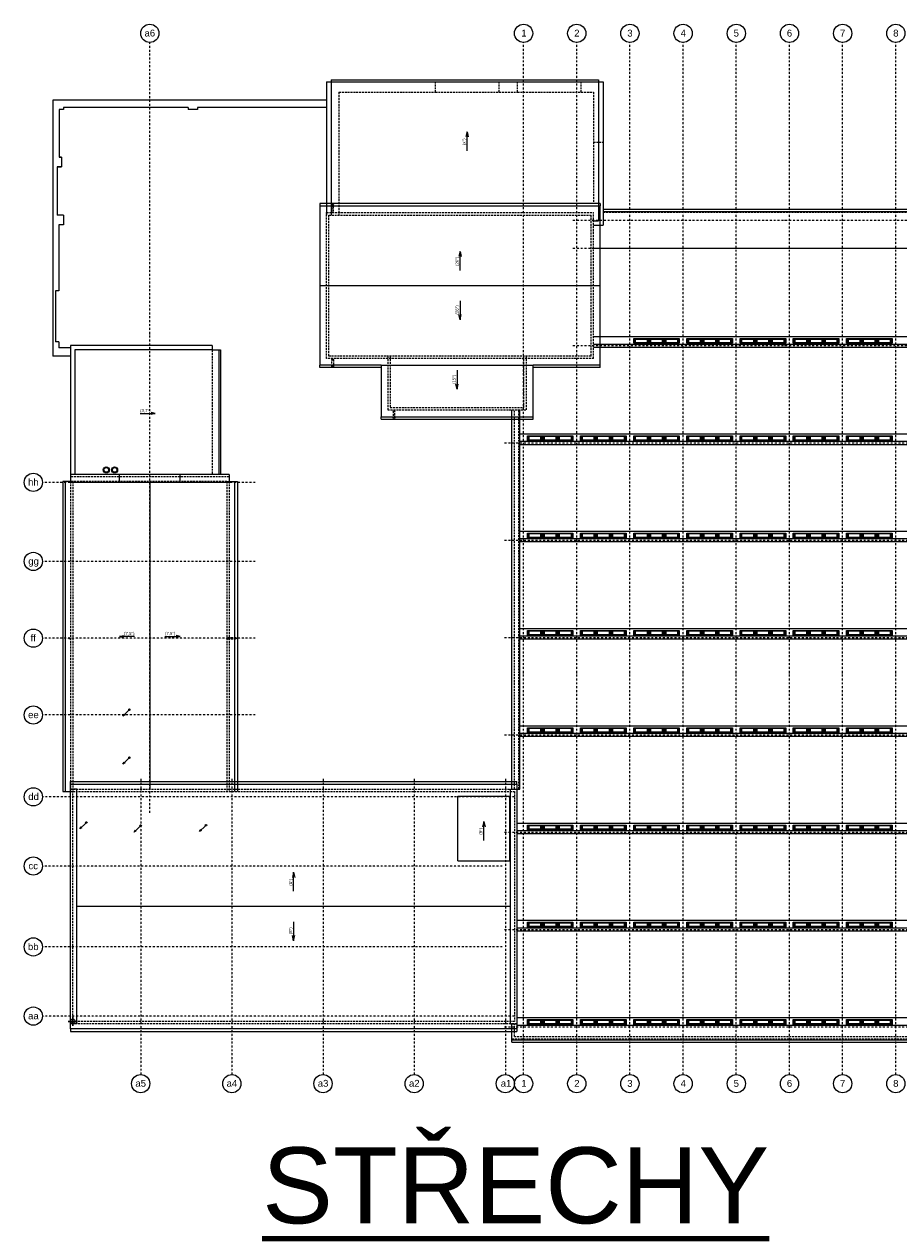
# Model space of a CAD drawing. Header units: millimetres. Extents: x 537057 to 1501572, y -190379 to -110693.
# Tile 2 of 5: x 1385852 to 1443412, y -190379 to -110693. Entities that reach past the tile are written whole.
import ezdxf
from ezdxf.enums import TextEntityAlignment as Align

# ---------------------------------------------------------------- set-up
doc = ezdxf.new("R2010")
doc.units = ezdxf.units.MM
doc.header["$LTSCALE"] = 10
doc.linetypes.add('DASHDOT', pattern=[25.4, 12.7, -6.35, 0, -6.35])
doc.linetypes.add('DASHED', pattern=[19.05, 12.7, -6.35])
for name, color, linetype, lineweight in [('CKSTENY_OSY', 1, 'DASHDOT', 15), ('CKSTENY_SRAF', 1, 'Continuous', 9), ('CKTEXTY_MALE', 3, 'Continuous', 25), ('CKTEXTY_STREDNI', 6, 'Continuous', 50), ('CKTEXTY_VELKE', 4, 'Continuous', 100), ('S-GRID-IDEN', 7, 'Continuous', 9), ('ZTI-kan_st_splaskova', 12, 'Continuous', 50)]:
    doc.layers.add(name, color=color, linetype=linetype, lineweight=lineweight)
for name, color, linetype in [('CKSTENY_PODROVINOU', 7, 'Continuous'), ('CKSTENY_SKRYTE', 7, 'DASHED'), ('TP_klempířské_konstrukce', 142, 'Continuous'), ('TP_referenční_bod', 1, 'Continuous')]:
    doc.layers.add(name, color=color, linetype=linetype)
doc.styles.add('Arial_1', font='arial.ttf', dxfattribs={"height": 450})
doc.styles.add('TOP_ARIAL_CE', font='arial.ttf', dxfattribs={"height": 100})

# ---------------------------------------------------------------- blocks, each defined once
blk = doc.blocks.new('Šipky')
at = {"color": 0, "linetype": 'ByBlock', "lineweight": -2}
for p, q in [((-225, 0), (-80, 0)), ((225, 0), (103, 30)), ((225, 0), (103, -30)), ((-80, 0), (27, 0)), ((27, 0), (225, 0))]:
    blk.add_line(p, q, dxfattribs=at)
blk = doc.blocks.new('*U5256')
at = {"color": 0, "linetype": 'ByBlock', "lineweight": -2}
for p, q in [((-35.36, -35.36), (-424.26, -424.26)), ((-424.26, -424.26), (-344.71, -291.68)), ((-291.68, -344.71), (-424.26, -424.26))]:
    blk.add_line(p, q, dxfattribs=at)
blk.add_circle((0, 0), 50, dxfattribs=at)
blk = doc.blocks.new('*U5257')
at = {"color": 0, "linetype": 'ByBlock', "lineweight": -2}
for p, q in [((-35.36, -35.36), (-424.26, -424.26)), ((-424.26, -424.26), (-344.71, -291.68)), ((-291.68, -344.71), (-424.26, -424.26))]:
    blk.add_line(p, q, dxfattribs=at)
blk.add_circle((0, 0), 50, dxfattribs=at)

msp = doc.modelspace()

# ---------------------------------------------------------------- linework, layer by layer
at = {"layer": 'CKSTENY_OSY'}
msp.add_line((1394117, -162556), (1394117, -111893), dxfattribs=at)
at = {"layer": 'CKSTENY_OSY', "lineweight": 5}
for p, q in [((1418717, -179771), (1418717, -111893)), ((1422217, -179771), (1422217, -111893)), ((1425717, -179771), (1425717, -111893)), ((1429217, -179771), (1429217, -111893)), ((1432717, -179771), (1432717, -111893)), ((1436217, -179771), (1436217, -111893)), ((1439717, -179771), (1439717, -111893)), ((1443217, -179771), (1443217, -111893)), ((1421967, -123576), (1500372, -123576)), ((1421967, -125426), (1500372, -125426)), ((1421967, -131826), (1500372, -131826)), ((1417470, -138226), (1500372, -138226)), ((1401060, -140826), (1387052, -140826)), ((1417470, -144626), (1500372, -144626)), ((1401060, -146026), (1387052, -146026)), ((1401060, -151076), (1387052, -151076)), ((1417470, -151026), (1500372, -151026)), ((1401060, -156126), (1387052, -156126)), ((1417470, -157426), (1500372, -157426)), ((1393517, -160332), (1393517, -179791)), ((1399517, -160332), (1399517, -179771)), ((1405517, -160332), (1405517, -179771)), ((1411517, -160332), (1411517, -179771)), ((1417517, -160332), (1417517, -179771)), ((1418117, -161511), (1387052, -161511)), ((1417470, -163826), (1500372, -163826)), ((1417317, -166061), (1387052, -166061)), ((1417470, -170226), (1500372, -170226)), ((1417317, -171381), (1387052, -171381)), ((1418117, -175931), (1387052, -175931)), ((1417470, -176626), (1500372, -176626))]:
    msp.add_line(p, q, dxfattribs=at)
at = {"layer": 'CKSTENY_PODROVINOU'}
for p, q in [((1405747, -114471), (1406047, -114471)), ((1405747, -114471), (1405747, -123246)), ((1406047, -114471), (1423657, -114471)), ((1406047, -114471), (1406047, -123246)), ((1423657, -114471), (1423657, -123616)), ((1423657, -114471), (1423957, -114471)), ((1423957, -114471), (1423957, -123916)), ((1405307, -122646), (1405307, -133116)), ((1405307, -122646), (1423767, -122646)), ((1423767, -133116), (1423767, -122646)), ((1496107, -123036), (1423957, -123036)), ((1423327, -123616), (1423657, -123616)), ((1423327, -123916), (1423957, -123916)), ((1423327, -125426), (1496107, -125426)), ((1405307, -127881), (1423767, -127881)), ((1423327, -131231), (1496107, -131231)), ((1388892, -131816), (1388892, -140306)), ((1398212, -131816), (1388892, -131816)), ((1389192, -132116), (1389192, -140306)), ((1398212, -132116), (1389192, -132116)), ((1398212, -131816), (1398212, -132116)), ((1398212, -132116), (1398652, -132116)), ((1398652, -132116), (1398652, -140306)), ((1423327, -131726), (1496107, -131726)), ((1423327, -131926), (1496107, -131926)), ((1409337, -133116), (1405307, -133116)), ((1409337, -133116), (1409337, -136506)), ((1409337, -133116), (1419342, -133116)), ((1419342, -136506), (1419342, -133116)), ((1423767, -133116), (1419342, -133116)), ((1417952, -161006), (1417952, -136066)), ((1418472, -161006), (1418472, -136066)), ((1409337, -136506), (1419342, -136506)), ((1418472, -137631), (1496107, -137631)), ((1418472, -138126), (1496107, -138126)), ((1418472, -138326), (1496107, -138326)), ((1389052, -140766), (1388552, -140766)), ((1388552, -140766), (1388552, -161166)), ((1399342, -140306), (1388892, -140306)), ((1388892, -140306), (1388892, -140826)), ((1399342, -140826), (1388892, -140826)), ((1392117, -140766), (1392117, -140306)), ((1394117, -140766), (1394117, -161006)), ((1396117, -140766), (1396117, -140306)), ((1399182, -140766), (1399682, -140766)), ((1399342, -140306), (1399342, -140826)), ((1399682, -140766), (1399682, -161166)), ((1418472, -144031), (1496107, -144031)), ((1418472, -144526), (1496107, -144526)), ((1418472, -144726), (1496107, -144726)), ((1418472, -150431), (1496107, -150431)), ((1418472, -150926), (1496107, -150926)), ((1418472, -151126), (1496107, -151126)), ((1418472, -156831), (1496107, -156831)), ((1418472, -157326), (1496107, -157326)), ((1418472, -157526), (1496107, -157526)), ((1388552, -161166), (1389052, -161166)), ((1389312, -161006), (1388893, -161006)), ((1389312, -176436), (1389312, -161006)), ((1414382, -161466), (1417812, -161466)), ((1414382, -165726), (1414382, -161466)), ((1417812, -165726), (1417812, -161466)), ((1417852, -176436), (1417852, -161006)), ((1417852, -161006), (1418271, -161006)), ((1417952, -161006), (1418472, -161006)), ((1418272, -163231), (1496107, -163231)), ((1418272, -163726), (1496107, -163726)), ((1418272, -163926), (1496107, -163926)), ((1414382, -165726), (1417812, -165726)), ((1417852, -168721), (1389312, -168721)), ((1418272, -169631), (1496107, -169631)), ((1418272, -170126), (1496107, -170126)), ((1418272, -170326), (1496107, -170326)), ((1418272, -176031), (1496107, -176031)), ((1389312, -176436), (1388893, -176436)), ((1417852, -176436), (1418271, -176436)), ((1417952, -177481), (1417952, -176436)), ((1418272, -176526), (1496107, -176526)), ((1417952, -177481), (1496107, -177481))]:
    msp.add_line(p, q, dxfattribs=at)
for points in [[(1425967, -131363), (1426967, -131363), (1426967, -131679), (1425967, -131679)], [(1426042, -131382), (1426892, -131382), (1426892, -131661), (1426042, -131661)], [(1426092, -131397), (1426842, -131397), (1426842, -131646), (1426092, -131646)], [(1426967, -131363), (1427967, -131363), (1427967, -131679), (1426967, -131679)], [(1427042, -131382), (1427892, -131382), (1427892, -131661), (1427042, -131661)], [(1427092, -131397), (1427842, -131397), (1427842, -131646), (1427092, -131646)], [(1427967, -131363), (1428967, -131363), (1428967, -131679), (1427967, -131679)], [(1428042, -131382), (1428892, -131382), (1428892, -131661), (1428042, -131661)], [(1428092, -131397), (1428842, -131397), (1428842, -131646), (1428092, -131646)], [(1429467, -131363), (1430467, -131363), (1430467, -131679), (1429467, -131679)], [(1429542, -131382), (1430392, -131382), (1430392, -131661), (1429542, -131661)], [(1429592, -131397), (1430342, -131397), (1430342, -131646), (1429592, -131646)], [(1430467, -131363), (1431467, -131363), (1431467, -131679), (1430467, -131679)], [(1430542, -131382), (1431392, -131382), (1431392, -131661), (1430542, -131661)], [(1430592, -131397), (1431342, -131397), (1431342, -131646), (1430592, -131646)], [(1431467, -131363), (1432467, -131363), (1432467, -131679), (1431467, -131679)], [(1431542, -131382), (1432392, -131382), (1432392, -131661), (1431542, -131661)], [(1431592, -131397), (1432342, -131397), (1432342, -131646), (1431592, -131646)], [(1432967, -131363), (1433967, -131363), (1433967, -131679), (1432967, -131679)], [(1433042, -131382), (1433892, -131382), (1433892, -131661), (1433042, -131661)], [(1433092, -131397), (1433842, -131397), (1433842, -131646), (1433092, -131646)], [(1433967, -131363), (1434967, -131363), (1434967, -131679), (1433967, -131679)], [(1434042, -131382), (1434892, -131382), (1434892, -131661), (1434042, -131661)], [(1434092, -131397), (1434842, -131397), (1434842, -131646), (1434092, -131646)], [(1434967, -131363), (1435967, -131363), (1435967, -131679), (1434967, -131679)], [(1435042, -131382), (1435892, -131382), (1435892, -131661), (1435042, -131661)], [(1435092, -131397), (1435842, -131397), (1435842, -131646), (1435092, -131646)], [(1436467, -131363), (1437467, -131363), (1437467, -131679), (1436467, -131679)], [(1436542, -131382), (1437392, -131382), (1437392, -131661), (1436542, -131661)], [(1436592, -131397), (1437342, -131397), (1437342, -131646), (1436592, -131646)], [(1437467, -131363), (1438467, -131363), (1438467, -131679), (1437467, -131679)], [(1437542, -131382), (1438392, -131382), (1438392, -131661), (1437542, -131661)], [(1437592, -131397), (1438342, -131397), (1438342, -131646), (1437592, -131646)], [(1438467, -131363), (1439467, -131363), (1439467, -131679), (1438467, -131679)], [(1438542, -131382), (1439392, -131382), (1439392, -131661), (1438542, -131661)], [(1438592, -131397), (1439342, -131397), (1439342, -131646), (1438592, -131646)], [(1439967, -131363), (1440967, -131363), (1440967, -131679), (1439967, -131679)], [(1440042, -131382), (1440892, -131382), (1440892, -131661), (1440042, -131661)], [(1440092, -131397), (1440842, -131397), (1440842, -131646), (1440092, -131646)], [(1440967, -131363), (1441967, -131363), (1441967, -131679), (1440967, -131679)], [(1441042, -131382), (1441892, -131382), (1441892, -131661), (1441042, -131661)], [(1441092, -131397), (1441842, -131397), (1441842, -131646), (1441092, -131646)], [(1441967, -131363), (1442967, -131363), (1442967, -131679), (1441967, -131679)], [(1442042, -131382), (1442892, -131382), (1442892, -131661), (1442042, -131661)], [(1442092, -131397), (1442842, -131397), (1442842, -131646), (1442092, -131646)], [(1418967, -137763), (1419967, -137763), (1419967, -138079), (1418967, -138079)], [(1419042, -137782), (1419892, -137782), (1419892, -138061), (1419042, -138061)], [(1419092, -137797), (1419842, -137797), (1419842, -138046), (1419092, -138046)], [(1419967, -137763), (1420967, -137763), (1420967, -138079), (1419967, -138079)], [(1420042, -137782), (1420892, -137782), (1420892, -138061), (1420042, -138061)], [(1420092, -137797), (1420842, -137797), (1420842, -138046), (1420092, -138046)], [(1420967, -137763), (1421967, -137763), (1421967, -138079), (1420967, -138079)], [(1421042, -137782), (1421892, -137782), (1421892, -138061), (1421042, -138061)], [(1421092, -137797), (1421842, -137797), (1421842, -138046), (1421092, -138046)], [(1422467, -137763), (1423467, -137763), (1423467, -138079), (1422467, -138079)], [(1422542, -137782), (1423392, -137782), (1423392, -138061), (1422542, -138061)], [(1422592, -137797), (1423342, -137797), (1423342, -138046), (1422592, -138046)], [(1423467, -137763), (1424467, -137763), (1424467, -138079), (1423467, -138079)], [(1423542, -137782), (1424392, -137782), (1424392, -138061), (1423542, -138061)], [(1423592, -137797), (1424342, -137797), (1424342, -138046), (1423592, -138046)], [(1424467, -137763), (1425467, -137763), (1425467, -138079), (1424467, -138079)], [(1424542, -137782), (1425392, -137782), (1425392, -138061), (1424542, -138061)], [(1424592, -137797), (1425342, -137797), (1425342, -138046), (1424592, -138046)], [(1425967, -137763), (1426967, -137763), (1426967, -138079), (1425967, -138079)], [(1426042, -137782), (1426892, -137782), (1426892, -138061), (1426042, -138061)], [(1426092, -137797), (1426842, -137797), (1426842, -138046), (1426092, -138046)], [(1426967, -137763), (1427967, -137763), (1427967, -138079), (1426967, -138079)], [(1427042, -137782), (1427892, -137782), (1427892, -138061), (1427042, -138061)], [(1427092, -137797), (1427842, -137797), (1427842, -138046), (1427092, -138046)], [(1427967, -137763), (1428967, -137763), (1428967, -138079), (1427967, -138079)], [(1428042, -137782), (1428892, -137782), (1428892, -138061), (1428042, -138061)], [(1428092, -137797), (1428842, -137797), (1428842, -138046), (1428092, -138046)], [(1429467, -137763), (1430467, -137763), (1430467, -138079), (1429467, -138079)], [(1429542, -137782), (1430392, -137782), (1430392, -138061), (1429542, -138061)], [(1429592, -137797), (1430342, -137797), (1430342, -138046), (1429592, -138046)], [(1430467, -137763), (1431467, -137763), (1431467, -138079), (1430467, -138079)], [(1430542, -137782), (1431392, -137782), (1431392, -138061), (1430542, -138061)], [(1430592, -137797), (1431342, -137797), (1431342, -138046), (1430592, -138046)], [(1431467, -137763), (1432467, -137763), (1432467, -138079), (1431467, -138079)], [(1431542, -137782), (1432392, -137782), (1432392, -138061), (1431542, -138061)], [(1431592, -137797), (1432342, -137797), (1432342, -138046), (1431592, -138046)], [(1432967, -137763), (1433967, -137763), (1433967, -138079), (1432967, -138079)], [(1433042, -137782), (1433892, -137782), (1433892, -138061), (1433042, -138061)], [(1433092, -137797), (1433842, -137797), (1433842, -138046), (1433092, -138046)], [(1433967, -137763), (1434967, -137763), (1434967, -138079), (1433967, -138079)], [(1434042, -137782), (1434892, -137782), (1434892, -138061), (1434042, -138061)], [(1434092, -137797), (1434842, -137797), (1434842, -138046), (1434092, -138046)], [(1434967, -137763), (1435967, -137763), (1435967, -138079), (1434967, -138079)], [(1435042, -137782), (1435892, -137782), (1435892, -138061), (1435042, -138061)], [(1435092, -137797), (1435842, -137797), (1435842, -138046), (1435092, -138046)], [(1436467, -137763), (1437467, -137763), (1437467, -138079), (1436467, -138079)], [(1436542, -137782), (1437392, -137782), (1437392, -138061), (1436542, -138061)], [(1436592, -137797), (1437342, -137797), (1437342, -138046), (1436592, -138046)], [(1437467, -137763), (1438467, -137763), (1438467, -138079), (1437467, -138079)], [(1437542, -137782), (1438392, -137782), (1438392, -138061), (1437542, -138061)], [(1437592, -137797), (1438342, -137797), (1438342, -138046), (1437592, -138046)], [(1438467, -137763), (1439467, -137763), (1439467, -138079), (1438467, -138079)], [(1438542, -137782), (1439392, -137782), (1439392, -138061), (1438542, -138061)], [(1438592, -137797), (1439342, -137797), (1439342, -138046), (1438592, -138046)], [(1439967, -137763), (1440967, -137763), (1440967, -138079), (1439967, -138079)], [(1440042, -137782), (1440892, -137782), (1440892, -138061), (1440042, -138061)], [(1440092, -137797), (1440842, -137797), (1440842, -138046), (1440092, -138046)], [(1440967, -137763), (1441967, -137763), (1441967, -138079), (1440967, -138079)], [(1441042, -137782), (1441892, -137782), (1441892, -138061), (1441042, -138061)], [(1441092, -137797), (1441842, -137797), (1441842, -138046), (1441092, -138046)], [(1441967, -137763), (1442967, -137763), (1442967, -138079), (1441967, -138079)], [(1442042, -137782), (1442892, -137782), (1442892, -138061), (1442042, -138061)], [(1442092, -137797), (1442842, -137797), (1442842, -138046), (1442092, -138046)], [(1418967, -144163), (1419967, -144163), (1419967, -144479), (1418967, -144479)], [(1419042, -144182), (1419892, -144182), (1419892, -144461), (1419042, -144461)], [(1419092, -144197), (1419842, -144197), (1419842, -144446), (1419092, -144446)], [(1419967, -144163), (1420967, -144163), (1420967, -144479), (1419967, -144479)], [(1420042, -144182), (1420892, -144182), (1420892, -144461), (1420042, -144461)], [(1420092, -144197), (1420842, -144197), (1420842, -144446), (1420092, -144446)], [(1420967, -144163), (1421967, -144163), (1421967, -144479), (1420967, -144479)], [(1421042, -144182), (1421892, -144182), (1421892, -144461), (1421042, -144461)], [(1421092, -144197), (1421842, -144197), (1421842, -144446), (1421092, -144446)], [(1422467, -144163), (1423467, -144163), (1423467, -144479), (1422467, -144479)], [(1422542, -144182), (1423392, -144182), (1423392, -144461), (1422542, -144461)], [(1422592, -144197), (1423342, -144197), (1423342, -144446), (1422592, -144446)], [(1423467, -144163), (1424467, -144163), (1424467, -144479), (1423467, -144479)], [(1423542, -144182), (1424392, -144182), (1424392, -144461), (1423542, -144461)], [(1423592, -144197), (1424342, -144197), (1424342, -144446), (1423592, -144446)], [(1424467, -144163), (1425467, -144163), (1425467, -144479), (1424467, -144479)], [(1424542, -144182), (1425392, -144182), (1425392, -144461), (1424542, -144461)], [(1424592, -144197), (1425342, -144197), (1425342, -144446), (1424592, -144446)], [(1425967, -144163), (1426967, -144163), (1426967, -144479), (1425967, -144479)], [(1426042, -144182), (1426892, -144182), (1426892, -144461), (1426042, -144461)], [(1426092, -144197), (1426842, -144197), (1426842, -144446), (1426092, -144446)], [(1426967, -144163), (1427967, -144163), (1427967, -144479), (1426967, -144479)], [(1427042, -144182), (1427892, -144182), (1427892, -144461), (1427042, -144461)], [(1427092, -144197), (1427842, -144197), (1427842, -144446), (1427092, -144446)], [(1427967, -144163), (1428967, -144163), (1428967, -144479), (1427967, -144479)], [(1428042, -144182), (1428892, -144182), (1428892, -144461), (1428042, -144461)], [(1428092, -144197), (1428842, -144197), (1428842, -144446), (1428092, -144446)], [(1429467, -144163), (1430467, -144163), (1430467, -144479), (1429467, -144479)], [(1429542, -144182), (1430392, -144182), (1430392, -144461), (1429542, -144461)], [(1429592, -144197), (1430342, -144197), (1430342, -144446), (1429592, -144446)], [(1430467, -144163), (1431467, -144163), (1431467, -144479), (1430467, -144479)], [(1430542, -144182), (1431392, -144182), (1431392, -144461), (1430542, -144461)], [(1430592, -144197), (1431342, -144197), (1431342, -144446), (1430592, -144446)], [(1431467, -144163), (1432467, -144163), (1432467, -144479), (1431467, -144479)], [(1431542, -144182), (1432392, -144182), (1432392, -144461), (1431542, -144461)], [(1431592, -144197), (1432342, -144197), (1432342, -144446), (1431592, -144446)], [(1432967, -144163), (1433967, -144163), (1433967, -144479), (1432967, -144479)], [(1433042, -144182), (1433892, -144182), (1433892, -144461), (1433042, -144461)], [(1433092, -144197), (1433842, -144197), (1433842, -144446), (1433092, -144446)], [(1433967, -144163), (1434967, -144163), (1434967, -144479), (1433967, -144479)], [(1434042, -144182), (1434892, -144182), (1434892, -144461), (1434042, -144461)], [(1434092, -144197), (1434842, -144197), (1434842, -144446), (1434092, -144446)], [(1434967, -144163), (1435967, -144163), (1435967, -144479), (1434967, -144479)], [(1435042, -144182), (1435892, -144182), (1435892, -144461), (1435042, -144461)], [(1435092, -144197), (1435842, -144197), (1435842, -144446), (1435092, -144446)], [(1436467, -144163), (1437467, -144163), (1437467, -144479), (1436467, -144479)], [(1436542, -144182), (1437392, -144182), (1437392, -144461), (1436542, -144461)], [(1436592, -144197), (1437342, -144197), (1437342, -144446), (1436592, -144446)], [(1437467, -144163), (1438467, -144163), (1438467, -144479), (1437467, -144479)], [(1437542, -144182), (1438392, -144182), (1438392, -144461), (1437542, -144461)], [(1437592, -144197), (1438342, -144197), (1438342, -144446), (1437592, -144446)], [(1438467, -144163), (1439467, -144163), (1439467, -144479), (1438467, -144479)], [(1438542, -144182), (1439392, -144182), (1439392, -144461), (1438542, -144461)], [(1438592, -144197), (1439342, -144197), (1439342, -144446), (1438592, -144446)], [(1439967, -144163), (1440967, -144163), (1440967, -144479), (1439967, -144479)], [(1440042, -144182), (1440892, -144182), (1440892, -144461), (1440042, -144461)], [(1440092, -144197), (1440842, -144197), (1440842, -144446), (1440092, -144446)], [(1440967, -144163), (1441967, -144163), (1441967, -144479), (1440967, -144479)], [(1441042, -144182), (1441892, -144182), (1441892, -144461), (1441042, -144461)], [(1441092, -144197), (1441842, -144197), (1441842, -144446), (1441092, -144446)], [(1441967, -144163), (1442967, -144163), (1442967, -144479), (1441967, -144479)], [(1442042, -144182), (1442892, -144182), (1442892, -144461), (1442042, -144461)], [(1442092, -144197), (1442842, -144197), (1442842, -144446), (1442092, -144446)], [(1418967, -150563), (1419967, -150563), (1419967, -150879), (1418967, -150879)], [(1419042, -150582), (1419892, -150582), (1419892, -150861), (1419042, -150861)], [(1419092, -150597), (1419842, -150597), (1419842, -150846), (1419092, -150846)], [(1419967, -150563), (1420967, -150563), (1420967, -150879), (1419967, -150879)], [(1420042, -150582), (1420892, -150582), (1420892, -150861), (1420042, -150861)], [(1420092, -150597), (1420842, -150597), (1420842, -150846), (1420092, -150846)], [(1420967, -150563), (1421967, -150563), (1421967, -150879), (1420967, -150879)], [(1421042, -150582), (1421892, -150582), (1421892, -150861), (1421042, -150861)], [(1421092, -150597), (1421842, -150597), (1421842, -150846), (1421092, -150846)], [(1422467, -150563), (1423467, -150563), (1423467, -150879), (1422467, -150879)], [(1422542, -150582), (1423392, -150582), (1423392, -150861), (1422542, -150861)], [(1422592, -150597), (1423342, -150597), (1423342, -150846), (1422592, -150846)], [(1423467, -150563), (1424467, -150563), (1424467, -150879), (1423467, -150879)], [(1423542, -150582), (1424392, -150582), (1424392, -150861), (1423542, -150861)], [(1423592, -150597), (1424342, -150597), (1424342, -150846), (1423592, -150846)], [(1424467, -150563), (1425467, -150563), (1425467, -150879), (1424467, -150879)], [(1424542, -150582), (1425392, -150582), (1425392, -150861), (1424542, -150861)], [(1424592, -150597), (1425342, -150597), (1425342, -150846), (1424592, -150846)], [(1425967, -150563), (1426967, -150563), (1426967, -150879), (1425967, -150879)], [(1426042, -150582), (1426892, -150582), (1426892, -150861), (1426042, -150861)], [(1426092, -150597), (1426842, -150597), (1426842, -150846), (1426092, -150846)], [(1426967, -150563), (1427967, -150563), (1427967, -150879), (1426967, -150879)], [(1427042, -150582), (1427892, -150582), (1427892, -150861), (1427042, -150861)], [(1427092, -150597), (1427842, -150597), (1427842, -150846), (1427092, -150846)], [(1427967, -150563), (1428967, -150563), (1428967, -150879), (1427967, -150879)], [(1428042, -150582), (1428892, -150582), (1428892, -150861), (1428042, -150861)], [(1428092, -150597), (1428842, -150597), (1428842, -150846), (1428092, -150846)], [(1429467, -150563), (1430467, -150563), (1430467, -150879), (1429467, -150879)], [(1429542, -150582), (1430392, -150582), (1430392, -150861), (1429542, -150861)], [(1429592, -150597), (1430342, -150597), (1430342, -150846), (1429592, -150846)], [(1430467, -150563), (1431467, -150563), (1431467, -150879), (1430467, -150879)], [(1430542, -150582), (1431392, -150582), (1431392, -150861), (1430542, -150861)], [(1430592, -150597), (1431342, -150597), (1431342, -150846), (1430592, -150846)], [(1431467, -150563), (1432467, -150563), (1432467, -150879), (1431467, -150879)], [(1431542, -150582), (1432392, -150582), (1432392, -150861), (1431542, -150861)], [(1431592, -150597), (1432342, -150597), (1432342, -150846), (1431592, -150846)], [(1432967, -150563), (1433967, -150563), (1433967, -150879), (1432967, -150879)], [(1433042, -150582), (1433892, -150582), (1433892, -150861), (1433042, -150861)], [(1433092, -150597), (1433842, -150597), (1433842, -150846), (1433092, -150846)], [(1433967, -150563), (1434967, -150563), (1434967, -150879), (1433967, -150879)], [(1434042, -150582), (1434892, -150582), (1434892, -150861), (1434042, -150861)], [(1434092, -150597), (1434842, -150597), (1434842, -150846), (1434092, -150846)], [(1434967, -150563), (1435967, -150563), (1435967, -150879), (1434967, -150879)], [(1435042, -150582), (1435892, -150582), (1435892, -150861), (1435042, -150861)], [(1435092, -150597), (1435842, -150597), (1435842, -150846), (1435092, -150846)], [(1436467, -150563), (1437467, -150563), (1437467, -150879), (1436467, -150879)], [(1436542, -150582), (1437392, -150582), (1437392, -150861), (1436542, -150861)], [(1436592, -150597), (1437342, -150597), (1437342, -150846), (1436592, -150846)], [(1437467, -150563), (1438467, -150563), (1438467, -150879), (1437467, -150879)], [(1437542, -150582), (1438392, -150582), (1438392, -150861), (1437542, -150861)], [(1437592, -150597), (1438342, -150597), (1438342, -150846), (1437592, -150846)], [(1438467, -150563), (1439467, -150563), (1439467, -150879), (1438467, -150879)], [(1438542, -150582), (1439392, -150582), (1439392, -150861), (1438542, -150861)], [(1438592, -150597), (1439342, -150597), (1439342, -150846), (1438592, -150846)], [(1439967, -150563), (1440967, -150563), (1440967, -150879), (1439967, -150879)], [(1440042, -150582), (1440892, -150582), (1440892, -150861), (1440042, -150861)], [(1440092, -150597), (1440842, -150597), (1440842, -150846), (1440092, -150846)], [(1440967, -150563), (1441967, -150563), (1441967, -150879), (1440967, -150879)], [(1441042, -150582), (1441892, -150582), (1441892, -150861), (1441042, -150861)], [(1441092, -150597), (1441842, -150597), (1441842, -150846), (1441092, -150846)], [(1441967, -150563), (1442967, -150563), (1442967, -150879), (1441967, -150879)], [(1442042, -150582), (1442892, -150582), (1442892, -150861), (1442042, -150861)], [(1442092, -150597), (1442842, -150597), (1442842, -150846), (1442092, -150846)], [(1418967, -156963), (1419967, -156963), (1419967, -157279), (1418967, -157279)], [(1419042, -156982), (1419892, -156982), (1419892, -157261), (1419042, -157261)], [(1419967, -156963), (1420967, -156963), (1420967, -157279), (1419967, -157279)], [(1420042, -156982), (1420892, -156982), (1420892, -157261), (1420042, -157261)], [(1420967, -156963), (1421967, -156963), (1421967, -157279), (1420967, -157279)], [(1421042, -156982), (1421892, -156982), (1421892, -157261), (1421042, -157261)], [(1422467, -156963), (1423467, -156963), (1423467, -157279), (1422467, -157279)], [(1422542, -156982), (1423392, -156982), (1423392, -157261), (1422542, -157261)], [(1423467, -156963), (1424467, -156963), (1424467, -157279), (1423467, -157279)], [(1423542, -156982), (1424392, -156982), (1424392, -157261), (1423542, -157261)], [(1424467, -156963), (1425467, -156963), (1425467, -157279), (1424467, -157279)], [(1424542, -156982), (1425392, -156982), (1425392, -157261), (1424542, -157261)], [(1425967, -156963), (1426967, -156963), (1426967, -157279), (1425967, -157279)], [(1426042, -156982), (1426892, -156982), (1426892, -157261), (1426042, -157261)], [(1426967, -156963), (1427967, -156963), (1427967, -157279), (1426967, -157279)], [(1427042, -156982), (1427892, -156982), (1427892, -157261), (1427042, -157261)], [(1427967, -156963), (1428967, -156963), (1428967, -157279), (1427967, -157279)], [(1428042, -156982), (1428892, -156982), (1428892, -157261), (1428042, -157261)], [(1429467, -156963), (1430467, -156963), (1430467, -157279), (1429467, -157279)], [(1429542, -156982), (1430392, -156982), (1430392, -157261), (1429542, -157261)], [(1430467, -156963), (1431467, -156963), (1431467, -157279), (1430467, -157279)], [(1430542, -156982), (1431392, -156982), (1431392, -157261), (1430542, -157261)], [(1431467, -156963), (1432467, -156963), (1432467, -157279), (1431467, -157279)], [(1431542, -156982), (1432392, -156982), (1432392, -157261), (1431542, -157261)], [(1432967, -156963), (1433967, -156963), (1433967, -157279), (1432967, -157279)], [(1433042, -156982), (1433892, -156982), (1433892, -157261), (1433042, -157261)], [(1433967, -156963), (1434967, -156963), (1434967, -157279), (1433967, -157279)], [(1434042, -156982), (1434892, -156982), (1434892, -157261), (1434042, -157261)], [(1434967, -156963), (1435967, -156963), (1435967, -157279), (1434967, -157279)], [(1435042, -156982), (1435892, -156982), (1435892, -157261), (1435042, -157261)], [(1436467, -156963), (1437467, -156963), (1437467, -157279), (1436467, -157279)], [(1436542, -156982), (1437392, -156982), (1437392, -157261), (1436542, -157261)], [(1437467, -156963), (1438467, -156963), (1438467, -157279), (1437467, -157279)], [(1437542, -156982), (1438392, -156982), (1438392, -157261), (1437542, -157261)], [(1438467, -156963), (1439467, -156963), (1439467, -157279), (1438467, -157279)], [(1438542, -156982), (1439392, -156982), (1439392, -157261), (1438542, -157261)], [(1439967, -156963), (1440967, -156963), (1440967, -157279), (1439967, -157279)], [(1440042, -156982), (1440892, -156982), (1440892, -157261), (1440042, -157261)], [(1440967, -156963), (1441967, -156963), (1441967, -157279), (1440967, -157279)], [(1441042, -156982), (1441892, -156982), (1441892, -157261), (1441042, -157261)], [(1441967, -156963), (1442967, -156963), (1442967, -157279), (1441967, -157279)], [(1442042, -156982), (1442892, -156982), (1442892, -157261), (1442042, -157261)], [(1419092, -156997), (1419842, -156997), (1419842, -157246), (1419092, -157246)], [(1420092, -156997), (1420842, -156997), (1420842, -157246), (1420092, -157246)], [(1421092, -156997), (1421842, -156997), (1421842, -157246), (1421092, -157246)], [(1422592, -156997), (1423342, -156997), (1423342, -157246), (1422592, -157246)], [(1423592, -156997), (1424342, -156997), (1424342, -157246), (1423592, -157246)], [(1424592, -156997), (1425342, -156997), (1425342, -157246), (1424592, -157246)], [(1426092, -156997), (1426842, -156997), (1426842, -157246), (1426092, -157246)], [(1427092, -156997), (1427842, -156997), (1427842, -157246), (1427092, -157246)], [(1428092, -156997), (1428842, -156997), (1428842, -157246), (1428092, -157246)], [(1429592, -156997), (1430342, -156997), (1430342, -157246), (1429592, -157246)], [(1430592, -156997), (1431342, -156997), (1431342, -157246), (1430592, -157246)], [(1431592, -156997), (1432342, -156997), (1432342, -157246), (1431592, -157246)], [(1433092, -156997), (1433842, -156997), (1433842, -157246), (1433092, -157246)], [(1434092, -156997), (1434842, -156997), (1434842, -157246), (1434092, -157246)], [(1435092, -156997), (1435842, -156997), (1435842, -157246), (1435092, -157246)], [(1436592, -156997), (1437342, -156997), (1437342, -157246), (1436592, -157246)], [(1437592, -156997), (1438342, -156997), (1438342, -157246), (1437592, -157246)], [(1438592, -156997), (1439342, -156997), (1439342, -157246), (1438592, -157246)], [(1440092, -156997), (1440842, -156997), (1440842, -157246), (1440092, -157246)], [(1441092, -156997), (1441842, -156997), (1441842, -157246), (1441092, -157246)], [(1442092, -156997), (1442842, -156997), (1442842, -157246), (1442092, -157246)], [(1388893, -160666), (1418272, -160666), (1418272, -176776), (1388892, -176776)], [(1418967, -163363), (1419967, -163363), (1419967, -163679), (1418967, -163679)], [(1419042, -163382), (1419892, -163382), (1419892, -163661), (1419042, -163661)], [(1419092, -163397), (1419842, -163397), (1419842, -163646), (1419092, -163646)], [(1419967, -163363), (1420967, -163363), (1420967, -163679), (1419967, -163679)], [(1420042, -163382), (1420892, -163382), (1420892, -163661), (1420042, -163661)], [(1420092, -163397), (1420842, -163397), (1420842, -163646), (1420092, -163646)], [(1420967, -163363), (1421967, -163363), (1421967, -163679), (1420967, -163679)], [(1421042, -163382), (1421892, -163382), (1421892, -163661), (1421042, -163661)], [(1421092, -163397), (1421842, -163397), (1421842, -163646), (1421092, -163646)], [(1422467, -163363), (1423467, -163363), (1423467, -163679), (1422467, -163679)], [(1422542, -163382), (1423392, -163382), (1423392, -163661), (1422542, -163661)], [(1422592, -163397), (1423342, -163397), (1423342, -163646), (1422592, -163646)], [(1423467, -163363), (1424467, -163363), (1424467, -163679), (1423467, -163679)], [(1423542, -163382), (1424392, -163382), (1424392, -163661), (1423542, -163661)], [(1423592, -163397), (1424342, -163397), (1424342, -163646), (1423592, -163646)], [(1424467, -163363), (1425467, -163363), (1425467, -163679), (1424467, -163679)], [(1424542, -163382), (1425392, -163382), (1425392, -163661), (1424542, -163661)], [(1424592, -163397), (1425342, -163397), (1425342, -163646), (1424592, -163646)], [(1425967, -163363), (1426967, -163363), (1426967, -163679), (1425967, -163679)], [(1426042, -163382), (1426892, -163382), (1426892, -163661), (1426042, -163661)], [(1426092, -163397), (1426842, -163397), (1426842, -163646), (1426092, -163646)], [(1426967, -163363), (1427967, -163363), (1427967, -163679), (1426967, -163679)], [(1427042, -163382), (1427892, -163382), (1427892, -163661), (1427042, -163661)], [(1427092, -163397), (1427842, -163397), (1427842, -163646), (1427092, -163646)], [(1427967, -163363), (1428967, -163363), (1428967, -163679), (1427967, -163679)], [(1428042, -163382), (1428892, -163382), (1428892, -163661), (1428042, -163661)], [(1428092, -163397), (1428842, -163397), (1428842, -163646), (1428092, -163646)], [(1429467, -163363), (1430467, -163363), (1430467, -163679), (1429467, -163679)], [(1429542, -163382), (1430392, -163382), (1430392, -163661), (1429542, -163661)], [(1429592, -163397), (1430342, -163397), (1430342, -163646), (1429592, -163646)], [(1430467, -163363), (1431467, -163363), (1431467, -163679), (1430467, -163679)], [(1430542, -163382), (1431392, -163382), (1431392, -163661), (1430542, -163661)], [(1430592, -163397), (1431342, -163397), (1431342, -163646), (1430592, -163646)], [(1431467, -163363), (1432467, -163363), (1432467, -163679), (1431467, -163679)], [(1431542, -163382), (1432392, -163382), (1432392, -163661), (1431542, -163661)], [(1431592, -163397), (1432342, -163397), (1432342, -163646), (1431592, -163646)], [(1432967, -163363), (1433967, -163363), (1433967, -163679), (1432967, -163679)], [(1433042, -163382), (1433892, -163382), (1433892, -163661), (1433042, -163661)], [(1433092, -163397), (1433842, -163397), (1433842, -163646), (1433092, -163646)], [(1433967, -163363), (1434967, -163363), (1434967, -163679), (1433967, -163679)], [(1434042, -163382), (1434892, -163382), (1434892, -163661), (1434042, -163661)], [(1434092, -163397), (1434842, -163397), (1434842, -163646), (1434092, -163646)], [(1434967, -163363), (1435967, -163363), (1435967, -163679), (1434967, -163679)], [(1435042, -163382), (1435892, -163382), (1435892, -163661), (1435042, -163661)], [(1435092, -163397), (1435842, -163397), (1435842, -163646), (1435092, -163646)], [(1436467, -163363), (1437467, -163363), (1437467, -163679), (1436467, -163679)], [(1436542, -163382), (1437392, -163382), (1437392, -163661), (1436542, -163661)], [(1436592, -163397), (1437342, -163397), (1437342, -163646), (1436592, -163646)], [(1437467, -163363), (1438467, -163363), (1438467, -163679), (1437467, -163679)], [(1437542, -163382), (1438392, -163382), (1438392, -163661), (1437542, -163661)], [(1437592, -163397), (1438342, -163397), (1438342, -163646), (1437592, -163646)], [(1438467, -163363), (1439467, -163363), (1439467, -163679), (1438467, -163679)], [(1438542, -163382), (1439392, -163382), (1439392, -163661), (1438542, -163661)], [(1438592, -163397), (1439342, -163397), (1439342, -163646), (1438592, -163646)], [(1439967, -163363), (1440967, -163363), (1440967, -163679), (1439967, -163679)], [(1440042, -163382), (1440892, -163382), (1440892, -163661), (1440042, -163661)], [(1440092, -163397), (1440842, -163397), (1440842, -163646), (1440092, -163646)], [(1440967, -163363), (1441967, -163363), (1441967, -163679), (1440967, -163679)], [(1441042, -163382), (1441892, -163382), (1441892, -163661), (1441042, -163661)], [(1441092, -163397), (1441842, -163397), (1441842, -163646), (1441092, -163646)], [(1441967, -163363), (1442967, -163363), (1442967, -163679), (1441967, -163679)], [(1442042, -163382), (1442892, -163382), (1442892, -163661), (1442042, -163661)], [(1442092, -163397), (1442842, -163397), (1442842, -163646), (1442092, -163646)], [(1418967, -169763), (1419967, -169763), (1419967, -170079), (1418967, -170079)], [(1419042, -169782), (1419892, -169782), (1419892, -170061), (1419042, -170061)], [(1419092, -169797), (1419842, -169797), (1419842, -170046), (1419092, -170046)], [(1419967, -169763), (1420967, -169763), (1420967, -170079), (1419967, -170079)], [(1420042, -169782), (1420892, -169782), (1420892, -170061), (1420042, -170061)], [(1420092, -169797), (1420842, -169797), (1420842, -170046), (1420092, -170046)], [(1420967, -169763), (1421967, -169763), (1421967, -170079), (1420967, -170079)], [(1421042, -169782), (1421892, -169782), (1421892, -170061), (1421042, -170061)], [(1421092, -169797), (1421842, -169797), (1421842, -170046), (1421092, -170046)], [(1422467, -169763), (1423467, -169763), (1423467, -170079), (1422467, -170079)], [(1422542, -169782), (1423392, -169782), (1423392, -170061), (1422542, -170061)], [(1422592, -169797), (1423342, -169797), (1423342, -170046), (1422592, -170046)], [(1423467, -169763), (1424467, -169763), (1424467, -170079), (1423467, -170079)], [(1423542, -169782), (1424392, -169782), (1424392, -170061), (1423542, -170061)], [(1423592, -169797), (1424342, -169797), (1424342, -170046), (1423592, -170046)], [(1424467, -169763), (1425467, -169763), (1425467, -170079), (1424467, -170079)], [(1424542, -169782), (1425392, -169782), (1425392, -170061), (1424542, -170061)], [(1424592, -169797), (1425342, -169797), (1425342, -170046), (1424592, -170046)], [(1425967, -169763), (1426967, -169763), (1426967, -170079), (1425967, -170079)], [(1426042, -169782), (1426892, -169782), (1426892, -170061), (1426042, -170061)], [(1426092, -169797), (1426842, -169797), (1426842, -170046), (1426092, -170046)], [(1426967, -169763), (1427967, -169763), (1427967, -170079), (1426967, -170079)], [(1427042, -169782), (1427892, -169782), (1427892, -170061), (1427042, -170061)], [(1427092, -169797), (1427842, -169797), (1427842, -170046), (1427092, -170046)], [(1427967, -169763), (1428967, -169763), (1428967, -170079), (1427967, -170079)], [(1428042, -169782), (1428892, -169782), (1428892, -170061), (1428042, -170061)], [(1428092, -169797), (1428842, -169797), (1428842, -170046), (1428092, -170046)], [(1429467, -169763), (1430467, -169763), (1430467, -170079), (1429467, -170079)], [(1429542, -169782), (1430392, -169782), (1430392, -170061), (1429542, -170061)], [(1429592, -169797), (1430342, -169797), (1430342, -170046), (1429592, -170046)], [(1430467, -169763), (1431467, -169763), (1431467, -170079), (1430467, -170079)], [(1430542, -169782), (1431392, -169782), (1431392, -170061), (1430542, -170061)], [(1430592, -169797), (1431342, -169797), (1431342, -170046), (1430592, -170046)], [(1431467, -169763), (1432467, -169763), (1432467, -170079), (1431467, -170079)], [(1431542, -169782), (1432392, -169782), (1432392, -170061), (1431542, -170061)], [(1431592, -169797), (1432342, -169797), (1432342, -170046), (1431592, -170046)], [(1432967, -169763), (1433967, -169763), (1433967, -170079), (1432967, -170079)], [(1433042, -169782), (1433892, -169782), (1433892, -170061), (1433042, -170061)], [(1433092, -169797), (1433842, -169797), (1433842, -170046), (1433092, -170046)], [(1433967, -169763), (1434967, -169763), (1434967, -170079), (1433967, -170079)], [(1434042, -169782), (1434892, -169782), (1434892, -170061), (1434042, -170061)], [(1434092, -169797), (1434842, -169797), (1434842, -170046), (1434092, -170046)], [(1434967, -169763), (1435967, -169763), (1435967, -170079), (1434967, -170079)], [(1435042, -169782), (1435892, -169782), (1435892, -170061), (1435042, -170061)], [(1435092, -169797), (1435842, -169797), (1435842, -170046), (1435092, -170046)], [(1436467, -169763), (1437467, -169763), (1437467, -170079), (1436467, -170079)], [(1436542, -169782), (1437392, -169782), (1437392, -170061), (1436542, -170061)], [(1436592, -169797), (1437342, -169797), (1437342, -170046), (1436592, -170046)], [(1437467, -169763), (1438467, -169763), (1438467, -170079), (1437467, -170079)], [(1437542, -169782), (1438392, -169782), (1438392, -170061), (1437542, -170061)], [(1437592, -169797), (1438342, -169797), (1438342, -170046), (1437592, -170046)], [(1438467, -169763), (1439467, -169763), (1439467, -170079), (1438467, -170079)], [(1438542, -169782), (1439392, -169782), (1439392, -170061), (1438542, -170061)], [(1438592, -169797), (1439342, -169797), (1439342, -170046), (1438592, -170046)], [(1439967, -169763), (1440967, -169763), (1440967, -170079), (1439967, -170079)], [(1440042, -169782), (1440892, -169782), (1440892, -170061), (1440042, -170061)], [(1440092, -169797), (1440842, -169797), (1440842, -170046), (1440092, -170046)], [(1440967, -169763), (1441967, -169763), (1441967, -170079), (1440967, -170079)], [(1441042, -169782), (1441892, -169782), (1441892, -170061), (1441042, -170061)], [(1441092, -169797), (1441842, -169797), (1441842, -170046), (1441092, -170046)], [(1441967, -169763), (1442967, -169763), (1442967, -170079), (1441967, -170079)], [(1442042, -169782), (1442892, -169782), (1442892, -170061), (1442042, -170061)], [(1442092, -169797), (1442842, -169797), (1442842, -170046), (1442092, -170046)], [(1418967, -176163), (1419967, -176163), (1419967, -176479), (1418967, -176479)], [(1419042, -176182), (1419892, -176182), (1419892, -176461), (1419042, -176461)], [(1419092, -176197), (1419842, -176197), (1419842, -176446), (1419092, -176446)], [(1419967, -176163), (1420967, -176163), (1420967, -176479), (1419967, -176479)], [(1420042, -176182), (1420892, -176182), (1420892, -176461), (1420042, -176461)], [(1420092, -176197), (1420842, -176197), (1420842, -176446), (1420092, -176446)], [(1420967, -176163), (1421967, -176163), (1421967, -176479), (1420967, -176479)], [(1421042, -176182), (1421892, -176182), (1421892, -176461), (1421042, -176461)], [(1421092, -176197), (1421842, -176197), (1421842, -176446), (1421092, -176446)], [(1422467, -176163), (1423467, -176163), (1423467, -176479), (1422467, -176479)], [(1422542, -176182), (1423392, -176182), (1423392, -176461), (1422542, -176461)], [(1422592, -176197), (1423342, -176197), (1423342, -176446), (1422592, -176446)], [(1423467, -176163), (1424467, -176163), (1424467, -176479), (1423467, -176479)], [(1423542, -176182), (1424392, -176182), (1424392, -176461), (1423542, -176461)], [(1423592, -176197), (1424342, -176197), (1424342, -176446), (1423592, -176446)], [(1424467, -176163), (1425467, -176163), (1425467, -176479), (1424467, -176479)], [(1424542, -176182), (1425392, -176182), (1425392, -176461), (1424542, -176461)], [(1424592, -176197), (1425342, -176197), (1425342, -176446), (1424592, -176446)], [(1425967, -176163), (1426967, -176163), (1426967, -176479), (1425967, -176479)], [(1426042, -176182), (1426892, -176182), (1426892, -176461), (1426042, -176461)], [(1426092, -176197), (1426842, -176197), (1426842, -176446), (1426092, -176446)], [(1426967, -176163), (1427967, -176163), (1427967, -176479), (1426967, -176479)], [(1427042, -176182), (1427892, -176182), (1427892, -176461), (1427042, -176461)], [(1427092, -176197), (1427842, -176197), (1427842, -176446), (1427092, -176446)], [(1427967, -176163), (1428967, -176163), (1428967, -176479), (1427967, -176479)], [(1428042, -176182), (1428892, -176182), (1428892, -176461), (1428042, -176461)], [(1428092, -176197), (1428842, -176197), (1428842, -176446), (1428092, -176446)], [(1429467, -176163), (1430467, -176163), (1430467, -176479), (1429467, -176479)], [(1429542, -176182), (1430392, -176182), (1430392, -176461), (1429542, -176461)], [(1429592, -176197), (1430342, -176197), (1430342, -176446), (1429592, -176446)], [(1430467, -176163), (1431467, -176163), (1431467, -176479), (1430467, -176479)], [(1430542, -176182), (1431392, -176182), (1431392, -176461), (1430542, -176461)], [(1430592, -176197), (1431342, -176197), (1431342, -176446), (1430592, -176446)], [(1431467, -176163), (1432467, -176163), (1432467, -176479), (1431467, -176479)], [(1431542, -176182), (1432392, -176182), (1432392, -176461), (1431542, -176461)], [(1431592, -176197), (1432342, -176197), (1432342, -176446), (1431592, -176446)], [(1432967, -176163), (1433967, -176163), (1433967, -176479), (1432967, -176479)], [(1433042, -176182), (1433892, -176182), (1433892, -176461), (1433042, -176461)], [(1433092, -176197), (1433842, -176197), (1433842, -176446), (1433092, -176446)], [(1433967, -176163), (1434967, -176163), (1434967, -176479), (1433967, -176479)], [(1434042, -176182), (1434892, -176182), (1434892, -176461), (1434042, -176461)], [(1434092, -176197), (1434842, -176197), (1434842, -176446), (1434092, -176446)], [(1434967, -176163), (1435967, -176163), (1435967, -176479), (1434967, -176479)], [(1435042, -176182), (1435892, -176182), (1435892, -176461), (1435042, -176461)], [(1435092, -176197), (1435842, -176197), (1435842, -176446), (1435092, -176446)], [(1436467, -176163), (1437467, -176163), (1437467, -176479), (1436467, -176479)], [(1436542, -176182), (1437392, -176182), (1437392, -176461), (1436542, -176461)], [(1436592, -176197), (1437342, -176197), (1437342, -176446), (1436592, -176446)], [(1437467, -176163), (1438467, -176163), (1438467, -176479), (1437467, -176479)], [(1437542, -176182), (1438392, -176182), (1438392, -176461), (1437542, -176461)], [(1437592, -176197), (1438342, -176197), (1438342, -176446), (1437592, -176446)], [(1438467, -176163), (1439467, -176163), (1439467, -176479), (1438467, -176479)], [(1438542, -176182), (1439392, -176182), (1439392, -176461), (1438542, -176461)], [(1438592, -176197), (1439342, -176197), (1439342, -176446), (1438592, -176446)], [(1439967, -176163), (1440967, -176163), (1440967, -176479), (1439967, -176479)], [(1440042, -176182), (1440892, -176182), (1440892, -176461), (1440042, -176461)], [(1440092, -176197), (1440842, -176197), (1440842, -176446), (1440092, -176446)], [(1440967, -176163), (1441967, -176163), (1441967, -176479), (1440967, -176479)], [(1441042, -176182), (1441892, -176182), (1441892, -176461), (1441042, -176461)], [(1441092, -176197), (1441842, -176197), (1441842, -176446), (1441092, -176446)], [(1441967, -176163), (1442967, -176163), (1442967, -176479), (1441967, -176479)], [(1442042, -176182), (1442892, -176182), (1442892, -176461), (1442042, -176461)], [(1442092, -176197), (1442842, -176197), (1442842, -176446), (1442092, -176446)]]:
    msp.add_lwpolyline(points, close=True, dxfattribs=at)
for centre, radius in [((1391252, -140006), 200), ((1391252, -140006), 150), ((1391802, -140006), 200), ((1391802, -140006), 150)]:
    msp.add_circle(centre, radius, dxfattribs=at)
at = {"layer": 'CKSTENY_SKRYTE'}
for p, q in [((1412917, -115161), (1412917, -114471)), ((1417117, -115161), (1417117, -114471)), ((1418317, -115161), (1418317, -114471)), ((1422517, -115161), (1422517, -114471)), ((1406567, -115161), (1412917, -115161)), ((1406567, -115161), (1406567, -123246)), ((1412917, -115161), (1417117, -115161)), ((1417117, -115161), (1418317, -115161)), ((1418317, -115161), (1422517, -115161)), ((1422517, -115161), (1423317, -115161)), ((1423317, -115161), (1423317, -118446)), ((1423317, -118446), (1423957, -118446)), ((1423317, -118446), (1423317, -122446)), ((1405747, -123086), (1423327, -123086)), ((1405747, -132676), (1405747, -123086)), ((1405907, -123246), (1423167, -123246)), ((1405907, -132516), (1405907, -123246)), ((1423167, -132516), (1423167, -123246)), ((1423327, -132676), (1423327, -123086)), ((1496107, -123086), (1423957, -123086)), ((1398212, -132116), (1398212, -140306)), ((1423327, -132676), (1405747, -132676)), ((1423167, -132516), (1405907, -132516)), ((1409777, -132516), (1409777, -136066)), ((1409937, -132516), (1409937, -135906)), ((1418742, -135906), (1418742, -132516)), ((1418902, -136066), (1418902, -132516)), ((1409777, -136066), (1418902, -136066)), ((1409937, -135906), (1418742, -135906)), ((1418112, -161006), (1418112, -136066)), ((1418412, -161006), (1418412, -136066)), ((1399342, -140466), (1388892, -140466)), ((1388892, -140766), (1388892, -161166)), ((1399182, -140766), (1389052, -140766)), ((1389052, -140766), (1389052, -161166)), ((1399182, -140766), (1399182, -161166)), ((1399342, -140766), (1399342, -161166)), ((1418112, -177271), (1418112, -176436)), ((1417952, -177431), (1496107, -177431)), ((1418112, -177271), (1496107, -177271))]:
    msp.add_line(p, q, dxfattribs=at)
for points in [[(1388892, -161006), (1418272, -161006), (1418272, -176436), (1388892, -176436)], [(1389052, -161166), (1418112, -161166), (1418112, -176276), (1389052, -176276)]]:
    msp.add_lwpolyline(points, close=True, dxfattribs=at)
at = {"layer": 'CKSTENY_SRAF'}
for p, q in [((1387737, -115681), (1387737, -132516)), ((1405747, -115681), (1387737, -115681)), ((1388157, -116311), (1388157, -119436)), ((1388437, -116311), (1388157, -116311)), ((1388437, -116161), (1388437, -116311)), ((1396652, -116161), (1388437, -116161)), ((1396652, -116161), (1396652, -116311)), ((1397252, -116311), (1396652, -116311)), ((1405747, -116161), (1397252, -116161)), ((1397252, -116161), (1397252, -116311)), ((1388297, -119436), (1388157, -119436)), ((1388157, -119436), (1388297, -119436)), ((1388297, -119436), (1388297, -120066)), ((1388017, -120066), (1388017, -123246)), ((1388297, -120066), (1388017, -120066)), ((1388017, -120066), (1388297, -120066)), ((1388437, -123246), (1388017, -123246)), ((1388437, -123246), (1388437, -123886)), ((1388137, -123886), (1388137, -128226)), ((1388437, -123886), (1388137, -123886)), ((1387917, -128226), (1387917, -129576)), ((1388137, -128226), (1387917, -128226)), ((1387917, -129576), (1387917, -131576)), ((1388137, -131576), (1387917, -131576)), ((1388137, -131576), (1388137, -131976)), ((1388892, -131976), (1388137, -131976)), ((1388892, -132516), (1387737, -132516))]:
    msp.add_line(p, q, dxfattribs=at)
at = {"layer": 'S-GRID-IDEN'}
for centre in [(1394117, -111293), (1418717, -111293), (1422217, -111293), (1425717, -111293), (1429217, -111293), (1432717, -111293), (1436217, -111293), (1439717, -111293), (1443217, -111293), (1386452, -140826), (1386452, -146026), (1386452, -151076), (1386452, -156126), (1386452, -161511), (1386452, -166061), (1386452, -171381), (1386452, -175931), (1393517, -180371), (1399517, -180371), (1405517, -180371), (1411517, -180371), (1417517, -180371), (1418717, -180371), (1422217, -180371), (1425717, -180371), (1429217, -180371), (1432717, -180371), (1436217, -180371), (1439717, -180371), (1443217, -180371)]:
    msp.add_circle(centre, 600, dxfattribs=at)
at = {"layer": 'TP_klempířské_konstrukce'}
for p, q in [((1406047, -114351), (1423657, -114351)), ((1406047, -114351), (1406047, -114471)), ((1423657, -114351), (1423657, -114471)), ((1423767, -122486), (1405307, -122486)), ((1405307, -122486), (1405307, -122646)), ((1423767, -122486), (1423767, -122646)), ((1496107, -122876), (1423957, -122876)), ((1398652, -132116), (1398772, -132116)), ((1398772, -132116), (1398772, -140306)), ((1405307, -133276), (1405307, -133116)), ((1409337, -133276), (1405307, -133276)), ((1423767, -133276), (1419342, -133276)), ((1423767, -133276), (1423767, -133116)), ((1409337, -136666), (1409337, -136506)), ((1409337, -136666), (1419342, -136666)), ((1419342, -136666), (1419342, -136506)), ((1388552, -140766), (1388392, -140766)), ((1388392, -140766), (1388392, -161166)), ((1399682, -140766), (1399882, -140766)), ((1399882, -140766), (1399882, -161166)), ((1388893, -160666), (1388893, -160506)), ((1388893, -160506), (1418272, -160506)), ((1418272, -160666), (1418272, -160506)), ((1388392, -161166), (1388552, -161166)), ((1388892, -176776), (1388892, -176936)), ((1418272, -176776), (1418272, -176936)), ((1388892, -176936), (1418272, -176936)), ((1417952, -177641), (1417952, -177481)), ((1417952, -177641), (1496107, -177641))]:
    msp.add_line(p, q, dxfattribs=at)
at = {"layer": 'TP_klempířské_konstrukce', "linetype": 'DASHED'}
for p, q in [((1406107, -122566), (1406107, -123011)), ((1406207, -123011), (1406207, -122566)), ((1406107, -133196), (1406107, -132751)), ((1406207, -132751), (1406207, -133196)), ((1410137, -136141), (1410137, -136586)), ((1410237, -136586), (1410237, -136141)), ((1399257, -151026), (1399762, -151026)), ((1399257, -151126), (1399762, -151126))]:
    msp.add_line(p, q, dxfattribs=at)
at = {"layer": 'TP_klempířské_konstrukce'}
for centre in [(1406157, -122566), (1406157, -132751), (1406157, -133196), (1410187, -136141), (1410187, -136586), (1388817, -151076), (1399762, -151076)]:
    msp.add_circle(centre, 50, dxfattribs=at)
at = {"layer": 'TP_klempířské_konstrukce', "linetype": 'DASHED'}
msp.add_circle((1399257, -151076), 50, dxfattribs=at)
at = {"layer": 'TP_referenční_bod'}
msp.add_lwpolyline([(1389052, -175976), (1389052, -176276), (1389352, -176276), (1389052, -176276), (1389052, -176576), (1389052, -176276), (1388752, -176276), (1389052, -176276), (1389052, -176126, -1), (1389052, -176426, -1), (1389052, -176126, -0.767327)], format="xyb", dxfattribs=at)

# ---------------------------------------------------------------- block references
at = {"layer": 'CKTEXTY_MALE', "color": 7}
for p, xscale, yscale, zscale, rotation in [((1414997, -118394), -2.781409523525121, 2.781409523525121, 2.781409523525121, 270.0000000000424), ((1414537, -126256), -2.781409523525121, 2.781409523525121, 2.781409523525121, 270.0000000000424), ((1414537, -129506), 2.781409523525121, 2.781409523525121, 2.781409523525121, 269.9999999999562), ((1414340, -134075), 2.781409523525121, 2.781409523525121, 2.781409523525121, 269.9999999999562), ((1393977, -136304), -2.225127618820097, 2.225127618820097, 2.225127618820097, 180), ((1392617, -150966), 2.225127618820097, 2.225127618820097, 2.225127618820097, 179.9999999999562), ((1395617, -150966), -2.225127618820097, 2.225127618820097, 2.225127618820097, 180), ((1416097, -163762), -2.781409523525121, 2.781409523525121, 2.781409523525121, 270.0000000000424), ((1403582, -167096), -2.781409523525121, 2.781409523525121, 2.781409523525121, 270.0000000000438), ((1403582, -170346), 2.781409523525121, 2.781409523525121, 2.781409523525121, 269.9999999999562)]:
    msp.add_blockref('Šipky', p, dxfattribs=dict(at, xscale=xscale, yscale=yscale, zscale=zscale, rotation=rotation))
at = {"layer": 'ZTI-kan_st_splaskova', "lineweight": 5}
for name, p in [('*U5256', (1392777, -155780)), ('*U5257', (1392777, -158935)), ('*U5257', (1389943, -163199)), ('*U5257', (1393512, -163398)), ('*U5257', (1397817, -163371))]:
    msp.add_blockref(name, p, dxfattribs=at)

# ---------------------------------------------------------------- texts
at = {"layer": 'CKTEXTY_STREDNI', "color": 7, "style": 'TOP_ARIAL_CE'}
for s, rotation, p in [('(x°)', 90, (1414797, -118426)), ('(26°)', 90, (1414337, -126288)), ('(26°)', 90, (1414337, -129481)), ('(15°)', 90, (1414140, -134050)), ('(7,5°)', 360, (1392767, -150766)), ('(8°)', 90, (1415897, -163775)), ('(8°)', 90, (1403382, -167128)), ('(8°)', 90, (1403382, -170321))]:
    msp.add_text(s, height=200, rotation=rotation, dxfattribs=at).set_placement(p, align=Align.MIDDLE_CENTER)
for s, p in [('(3,7°)', (1393821, -136104)), ('(7,5°)', (1395460, -150766))]:
    msp.add_text(s, height=200, dxfattribs=at).set_placement(p, align=Align.MIDDLE_CENTER)
at = {"layer": 'CKTEXTY_VELKE', "color": 7, "style": 'TOP_ARIAL_CE'}
msp.add_text('%%USTŘECHY', height=5000, dxfattribs=at).set_placement((1401510, -189561))
at = {"layer": 'S-GRID-IDEN', "linetype": 'Continuous', "style": 'Arial_1'}
for s, p in [('a6', (1393769, -111499)), ('1', (1418566, -111504)), ('2', (1422050, -111504)), ('3', (1425543, -111504)), ('4', (1429054, -111504)), ('5', (1432542, -111504)), ('6', (1436045, -111504)), ('7', (1439542, -111504)), ('8', (1443043, -111504)), ('hh', (1386106, -141035)), ('gg', (1386116, -146235)), ('ff', (1386266, -151285)), ('ee', (1386107, -156335)), ('dd', (1386118, -161720)), ('cc', (1386131, -166270)), ('bb', (1386098, -171590)), ('aa', (1386108, -176140)), ('a5', (1393169, -180577)), ('a4', (1399172, -180577)), ('a3', (1405171, -180577)), ('a2', (1411174, -180577)), ('a1', (1417214, -180577)), ('1', (1418566, -180582)), ('2', (1422050, -180582)), ('3', (1425543, -180582)), ('4', (1429054, -180582)), ('5', (1432542, -180582)), ('6', (1436045, -180582)), ('7', (1439542, -180582)), ('8', (1443043, -180582))]:
    msp.add_text(s, height=450, dxfattribs=at).set_placement(p)

doc.saveas('drawing.dxf')
